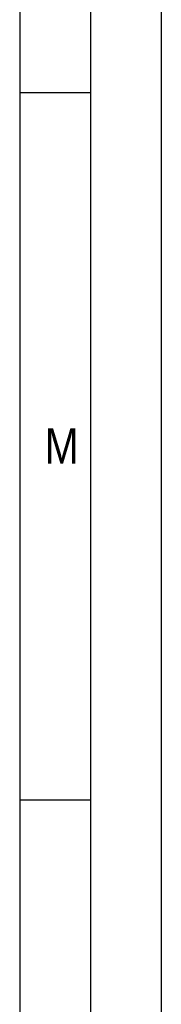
# Model space of a CAD drawing. Header units: millimetres. Extents: x 0 to 1189, y 0 to 841.
# Tile 95 of 112: x 1179 to 1189, y 206 to 276. Entities that reach past the tile are written whole.
import ezdxf

# ---------------------------------------------------------------- set-up
doc = ezdxf.new("R2010")
doc.units = ezdxf.units.MM
doc.header["$LTSCALE"] = 65.395
doc.layers.get('0').update_dxf_attribs({"linetype": 'CONTINUOUS'})
doc.styles.add('TEXTSTYLE_2', font='txt')

msp = doc.modelspace()

# ---------------------------------------------------------------- linework, layer by layer
at = {"color": 5, "linetype": 'Continuous'}
for p, q in [((1189, 841), (1189, 0)), ((1179, 831), (1179, 10)), ((1179, 270.5), (1184, 270.5)), ((1179, 220.5), (1184, 220.5))]:
    msp.add_line(p, q, dxfattribs=at)
at = {"color": 6, "linetype": 'Continuous'}
msp.add_line((1184, 836), (1184, 5), dxfattribs=at)

# ---------------------------------------------------------------- texts
at = {"color": 5, "linetype": 'Continuous', "style": 'TEXTSTYLE_2', "width": 0.857143}
msp.add_text('M', height=2.50001, dxfattribs=at).set_placement((1180.77091, 244.271))

doc.saveas('drawing.dxf')
